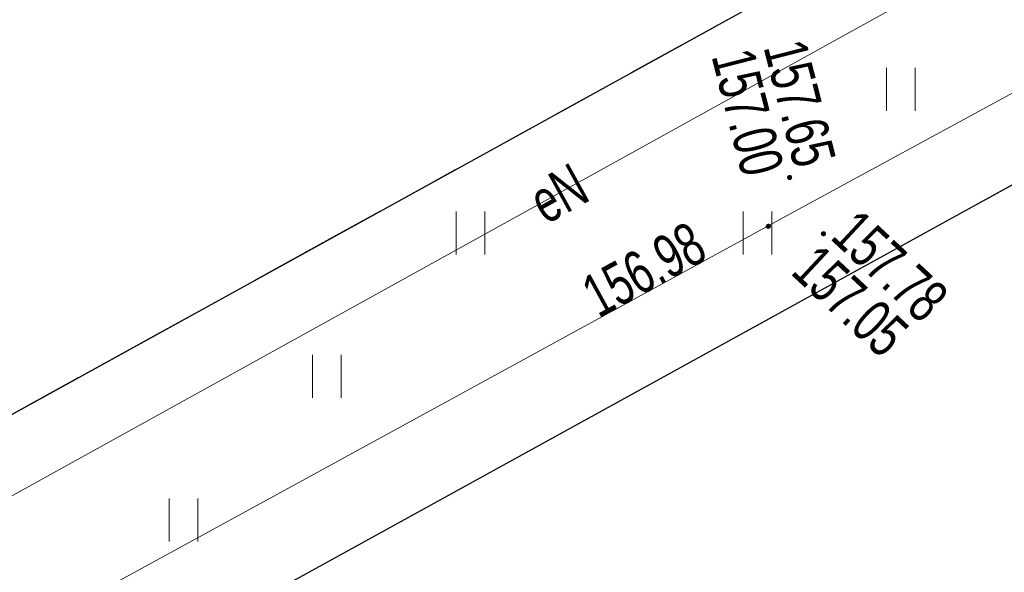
# Model space of a CAD drawing. Header units: metres. Extents: x 8440716 to 8446743, y 5883760 to 5887966.
# Tile 218 of 256: x 8442441 to 8442458, y 5885803 to 5885812. Entities that reach past the tile are written whole.
import ezdxf
from ezdxf.enums import TextEntityAlignment as Align

# ---------------------------------------------------------------- set-up
doc = ezdxf.new("R2010")
doc.units = ezdxf.units.M
doc.header["$MEASUREMENT"] = 0
doc.linetypes.add('1.0_0.5', pattern=[1.5, 1, -0.5])
doc.linetypes.add('1.5_0.5', pattern=[2, 1.5, -0.5])
doc.layers.get('0').update_dxf_attribs({"color": 250, "linetype": 'CONTINUOUS', "lineweight": 5})
for name, color, linetype in [('jezdnia', 253, 'CONTINUOUS'), ('krawężnik', 253, 'CONTINUOUS'), ('przewód elektroenergetyczny podziemny', 253, 'CONTINUOUS'), ('przewód elektroenergetyczny podziemny-Atr1', 253, 'CONTINUOUS'), ('przewód kanalizacyjny', 253, 'CONTINUOUS'), ('rzędna', 253, 'CONTINUOUS'), ('rzędna-Atr2', 253, 'CONTINUOUS'), ('rzędna-Atr3', 253, 'CONTINUOUS'), ('trawnik', 253, 'CONTINUOUS')]:
    doc.layers.add(name, color=color, linetype=linetype)
doc.styles.get("Standard").update_dxf_attribs({"font": 'Working1250', "width": 0.75})

# ---------------------------------------------------------------- blocks, each defined once
blk = doc.blocks.new('TU04')
at = {"color": 0, "linetype": 'Continuous', "lineweight": 13}
for p, q in [((0, 0), (0, 0.75)), ((0.5, 0), (0.5, 0.75))]:
    blk.add_line(p, q, dxfattribs=at)
blk = doc.blocks.new('PW01')
at = {"linetype": 'Continuous', "lineweight": 13}
h = blk.add_hatch(color=0, dxfattribs=at)
edge = h.paths.add_edge_path()
edge.add_arc((0, 0), 0.045, 0, 360)

msp = doc.modelspace()

# ---------------------------------------------------------------- linework, layer by layer
at = {"layer": 'jezdnia', "color": 253, "linetype": '1.5_0.5', "lineweight": 18, "flags": 128}
msp.add_lwpolyline([(8442354.58, 5885756.96), (8442354.63, 5885757.66), (8442355.4, 5885758.56), (8442358.6, 5885760.32), (8442360.38, 5885761.27), (8442364.29, 5885763.46), (8442377.08, 5885770.51), (8442389.97, 5885777.59), (8442405.69, 5885786.21), (8442422.23, 5885795.3), (8442436.41, 5885803.11), (8442455.13, 5885813.43), (8442471.63, 5885822.52), (8442487.08, 5885831.03), (8442503.59, 5885840.1), (8442519.73, 5885848.92), (8442537.75, 5885858.86), (8442554.67, 5885868.18), (8442569.81, 5885876.49), (8442581.61, 5885882.97), (8442582.08, 5885882.24), (8442581.76, 5885881.78), (8442580.64, 5885880.69), (8442579.33, 5885879.7), (8442577.98, 5885878.83), (8442570.74, 5885874.88), (8442555.55, 5885866.46), (8442536.01, 5885855.7), (8442533.68, 5885854.35), (8442531.96, 5885853.23), (8442530.24, 5885852.1), (8442521.31, 5885845.84), (8442515.44, 5885841.74), (8442513.72, 5885840.56), (8442511.25, 5885838.92), (8442508.4, 5885837.15), (8442506.21, 5885835.9), (8442489.63, 5885826.76), (8442458.41, 5885809.62), (8442424.67, 5885791.05), (8442388.82, 5885771.35), (8442366.64, 5885759.13), (8442362.67, 5885757.07), (8442360.85, 5885756.17), (8442357.88, 5885755.12), (8442357.22, 5885754.99), (8442356.38, 5885754.95), (8442355.58, 5885755.14), (8442354.78, 5885755.86)], close=True, dxfattribs=at)
at = {"layer": 'krawężnik', "color": 253, "linetype": 'Continuous', "lineweight": 25, "flags": 128}
for points in [[(8442358.6, 5885760.32), (8442360.38, 5885761.27), (8442364.29, 5885763.46), (8442377.08, 5885770.51), (8442389.97, 5885777.59), (8442405.69, 5885786.21), (8442422.23, 5885795.3), (8442436.41, 5885803.11), (8442455.13, 5885813.43), (8442471.63, 5885822.52), (8442487.08, 5885831.03), (8442503.59, 5885840.1), (8442519.73, 5885848.92), (8442537.75, 5885858.86), (8442554.67, 5885868.18), (8442569.81, 5885876.49), (8442581.61, 5885882.97)], [(8442458.41, 5885809.62), (8442424.67, 5885791.05), (8442388.82, 5885771.35), (8442366.64, 5885759.13), (8442362.67, 5885757.07), (8442360.85, 5885756.17), (8442357.88, 5885755.12), (8442357.22, 5885754.99), (8442356.38, 5885754.95), (8442355.58, 5885755.14), (8442354.78, 5885755.86), (8442354.58, 5885756.96), (8442354.63, 5885757.66)]]:
    msp.add_lwpolyline(points, dxfattribs=at)
at = {"layer": 'przewód elektroenergetyczny podziemny', "color": 1, "linetype": 'Continuous', "lineweight": 18, "flags": 128}
msp.add_lwpolyline([(8442607.27, 5885894.81), (8442606.48, 5885894.46), (8442591.43, 5885886.03), (8442580.08, 5885880.64), (8442574.17, 5885877.56), (8442555.05, 5885867.33), (8442534.61, 5885855.87), (8442520.36, 5885847.5), (8442512.24, 5885843.08), (8442496.44, 5885834.17), (8442491.98, 5885831.04), (8442488.32, 5885828.95), (8442472.62, 5885821.15), (8442456.69, 5885812.9), (8442439.95, 5885803.64), (8442423.15, 5885793.93), (8442391.04, 5885775.87), (8442375.13, 5885767.28), (8442366.23, 5885762.58), (8442356.65, 5885756.84)], dxfattribs=at)
at = {"layer": 'przewód kanalizacyjny', "color": 34, "linetype": 'Continuous', "lineweight": 18, "flags": 128}
msp.add_lwpolyline([(8442322.87, 5885737.02), (8442369.18, 5885762.18), (8442412.33, 5885786.05), (8442454.35, 5885809.01), (8442504.35, 5885836.18), (8442552.38, 5885862.93), (8442600.93, 5885889.94)], dxfattribs=at)
at = {"layer": 'trawnik', "color": 253, "linetype": '1.0_0.5', "lineweight": 18, "flags": 128}
msp.add_lwpolyline([(8442537.75, 5885858.86), (8442519.73, 5885848.92), (8442503.59, 5885840.1), (8442487.08, 5885831.03), (8442471.63, 5885822.52), (8442455.13, 5885813.43), (8442436.41, 5885803.11), (8442422.23, 5885795.3), (8442405.69, 5885786.21), (8442389.97, 5885777.59), (8442377.08, 5885770.51), (8442364.29, 5885763.46), (8442364.7, 5885762.63), (8442366.21, 5885759.86), (8442366.64, 5885759.13), (8442388.82, 5885771.35), (8442424.67, 5885791.05), (8442458.41, 5885809.62), (8442489.63, 5885826.76), (8442506.21, 5885835.9), (8442508.4, 5885837.15), (8442511.25, 5885838.92), (8442513.72, 5885840.56), (8442515.44, 5885841.74), (8442521.31, 5885845.84), (8442530.24, 5885852.1), (8442531.96, 5885853.23), (8442533.68, 5885854.35), (8442536.01, 5885855.7), (8442555.55, 5885866.46), (8442570.74, 5885874.88), (8442577.98, 5885878.83), (8442579.33, 5885879.7), (8442580.64, 5885880.69), (8442581.76, 5885881.78), (8442582.08, 5885882.24), (8442581.61, 5885882.97), (8442569.81, 5885876.49), (8442554.67, 5885868.18)], close=True, dxfattribs=at)

# ---------------------------------------------------------------- block references
at = {"layer": 'rzędna', "color": 34, "linetype": 'Continuous', "lineweight": 18}
for p in [(8442454.2, 5885809.57), (8442453.83, 5885808.72), (8442454.79, 5885808.59)]:
    msp.add_blockref('PW01', p, dxfattribs=at)
at = {"layer": 'trawnik', "color": 253, "linetype": 'Continuous', "lineweight": 18}
for p in [(8442455.889, 5885810.729), (8442448.389, 5885808.229), (8442453.389, 5885808.229), (8442445.889, 5885805.729), (8442443.389, 5885803.229)]:
    msp.add_blockref('TU04', p, dxfattribs=at)

# ---------------------------------------------------------------- texts
at = {"layer": 'przewód elektroenergetyczny podziemny-Atr1', "color": 1, "width": 0.72}
msp.add_text('eN', height=0.75, rotation=28.95, dxfattribs=at).set_placement((8442449.77, 5885809.07), align=Align.MIDDLE_LEFT)
at = {"layer": 'rzędna-Atr2', "color": 253, "width": 0.72}
msp.add_text('157.65', height=0.75, rotation=284.356, dxfattribs=at).set_placement((8442454.29, 5885809.7), align=Align.RIGHT)
for s, rotation, p in [('157.78', 316.996, (8442454.89, 5885808.51)), ('156.98', 28.651, (8442450.87, 5885807.11))]:
    msp.add_text(s, height=0.75, rotation=rotation, dxfattribs=at).set_placement(p)
at = {"layer": 'rzędna-Atr3', "color": 253, "width": 0.72}
msp.add_text('157.00', height=0.75, rotation=284.356, dxfattribs=at).set_placement((8442454.11, 5885809.73), align=Align.TOP_RIGHT)
msp.add_text('157.05', height=0.75, rotation=316.996, dxfattribs=at).set_placement((8442454.71, 5885808.45), align=Align.TOP_LEFT)

doc.saveas('drawing.dxf')
